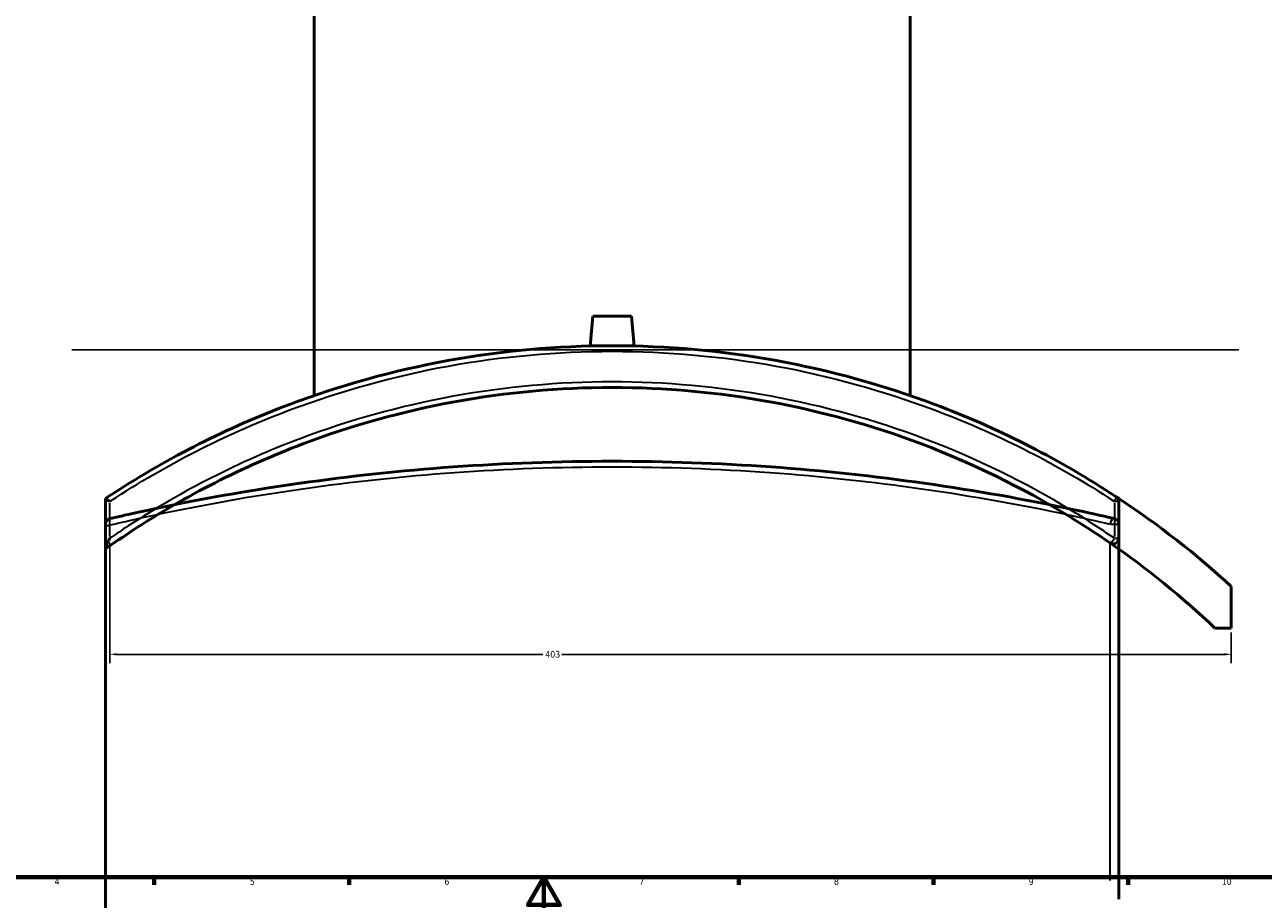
# Model space of a CAD drawing. Header units: millimetres. Extents: x -579 to 1117, y -250 to 903.
# Tile 5 of 10: x 234 to 679, y 12 to 326. Entities that reach past the tile are written whole.
import ezdxf

# ---------------------------------------------------------------- set-up
doc = ezdxf.new("R2010")
doc.units = ezdxf.units.MM
for name, color, linetype, lineweight in [('Border (ANSI)', 7, 'Continuous', 70), ('Dimension (ANSI)', 7, 'Continuous', 25), ('Sketch Geometry (ANSI)', 7, 'Continuous', 25), ('Visible (ANSI)', 7, 'Continuous', 50), ('Visible Narrow (ANSI)', 7, 'Continuous', 35)]:
    doc.layers.add(name, color=color, linetype=linetype, lineweight=lineweight)
doc.styles.add('Note Text (ANSI)', font='tahoma.ttf')
doc.dimstyles.new('Default - mm (ANSI)', dxfattribs={"dimtxt": 2.4, "dimasz": 2.5, "dimexe": 3.175, "dimexo": 1.6002, "dimgap": 0.8, "dimtad": 0, "dimtoh": 1, "dimdec": 0, "dimrnd": 1e-08, "dimzin": 4, "dimdsep": 46, "dimtxsty": 'Note Text (ANSI)', "dimcen": 0.09, "dimdle": 10, "dimclrd": 256, "dimclre": 256, "dimclrt": 5, "dimadec": 1, "dimazin": 1, "dimtfac": 1.27, "dimtofl": 0, "dimtmove": 0, "dimatfit": 3, "dimfxl": 1, "dimtolj": 1, "dimtzin": 4, "dimlwd": -1, "dimlwe": -1, "dimarcsym": 0})

# ---------------------------------------------------------------- blocks, each defined once
blk = doc.blocks.new('Borders Default Border')
at = {"layer": 'Border (ANSI)'}
for p, q in [((280.33, 20), (280.33, 17.2)), ((350.42, 20), (350.42, 17.2)), ((490.58, 20), (490.58, 17.2)), ((560.67, 20), (560.67, 17.2)), ((630.75, 20), (630.75, 17.2))]:
    blk.add_line(p, q, dxfattribs=at)
at = {"layer": 'Border (ANSI)', "flags": 128}
for points in [[(20, 20), (20, 574), (821, 574), (821, 20), (20, 20)], [(420.5, 0), (420.5, 20), (414.73, 10), (426.27, 10), (420.5, 20)]]:
    blk.add_lwpolyline(points, dxfattribs=at)
at = {"layer": 'Border (ANSI)', "color": 5, "true_color": 0x0000ff, "char_height": 2.4, "attachment_point": 7, "style": 'Note Text (ANSI)'}
for s, insert in [('4', (244.45, 17.2)), ('5', (314.67, 17.15)), ('6', (384.69, 17.15)), ('7', (454.8, 17.2)), ('8', (524.84, 17.15)), ('9', (594.92, 17.15)), ('10', (664.35, 17.15))]:
    blk.add_mtext(s, dxfattribs=dict(at, insert=insert))
blk = doc.blocks.new('*D6')
at = {"layer": 'Defpoints', "color": 0, "transparency": 16777216}
for p in [(264.34, 141.81), (667.8, 109.53), (667.8, 100.08)]:
    blk.add_point(p, dxfattribs=at)
at = {"layer": 'Dimension (ANSI)', "transparency": 16777216}
for p, q in [((264.34, 140.21), (264.34, 96.9)), ((667.8, 107.93), (667.8, 96.9)), ((266.84, 100.08), (420.17, 100.08)), ((665.3, 100.08), (426.93, 100.08))]:
    blk.add_line(p, q, dxfattribs=at)
for points in [[(266.84, 100.5), (266.84, 99.66), (264.34, 100.08)], [(665.3, 100.5), (665.3, 99.66), (667.8, 100.08)]]:
    blk.add_solid(points, dxfattribs=at)
at = {"layer": 'Dimension (ANSI)', "color": 5, "transparency": 16777216, "insert": (420.97, 101.33), "char_height": 2.4, "attachment_point": 1, "style": 'Note Text (ANSI)'}
blk.add_mtext('\\A1;403', dxfattribs=at)

msp = doc.modelspace()

# ---------------------------------------------------------------- linework, layer by layer
at = {"layer": 'Sketch Geometry (ANSI)'}
msp.add_line((250.7, 209.54), (670.49, 209.54), dxfattribs=at)
at = {"layer": 'Visible (ANSI)'}
for p, q in [((337.85, 193.15), (337.85, 403.05)), ((552.25, 193.15), (552.25, 403.05)), ((438.05, 221.65), (437.11, 210.95)), ((438.05, 221.65), (452.05, 221.65)), ((452.05, 221.65), (452.98, 210.95)), ((262.8, 156.16), (262.8, 156.14)), ((262.8, 156.14), (262.8, 138.13)), ((627.3, 141.81), (627.3, 155.08)), ((262.8, 146.93), (262.8, 146.19)), ((262.8, -227.15), (262.8, 146.19)), ((627.3, 12.02), (627.3, 146.93)), ((262.8, 138.13), (262.8, 137.97)), ((667.8, 109.53), (667.8, 124.53)), ((661.89, 109.53), (667.8, 109.53))]:
    msp.add_line(p, q, dxfattribs=at)
for centre, radius, start, end in [((445.05, -118.95), 330, 56.4769, 56.6644), ((625.3, 155.08), 2, 0, 56.6644), ((445.05, -118.95), 330, 47.5459, 56.4769), ((625.3, 146.93), 2, 0, 76.9677), ((625.3, 141.81), 2, 235.3465, 0), ((445.05, -118.95), 315, 46.4965, 55.3465)]:
    msp.add_arc(centre, radius, start, end, dxfattribs=at)
for points, knots in [([(626.39, 156.75), (625.65, 157.24), (624.9, 157.73), (604.45, 170.95), (583.29, 181.63), (542.74, 196.87), (523.65, 202.16), (484.72, 209.25), (464.88, 211.05), (445.05, 211.05), (425.21, 211.05), (405.38, 209.25), (366.45, 202.16), (347.35, 196.87), (306.8, 181.63), (285.65, 170.95), (264.89, 157.53), (263.84, 156.85), (262.8, 156.16)], [-39.920657, -39.920657, -39.920657, -39.920657, -39.649732, -39.649732, -32.525363, -32.525363, -26.610911, -26.610911, -20.696453, -20.696453, -20.696453, -14.781995, -14.781995, -8.867543, -8.867543, -1.743174, -1.743174, -1.362953, -1.362953, -1.362953, -1.362953]), ([(262.8, 137.97), (265.99, 140.24), (269.23, 142.45), (291.64, 157.12), (312.2, 167.6), (351.4, 182.4), (369.7, 187.49), (407.02, 194.32), (426.03, 196.05), (445.05, 196.05), (464.06, 196.05), (483.07, 194.32), (520.39, 187.49), (538.69, 182.4), (574.76, 168.78), (592.48, 160.1), (614.27, 146.8), (619.26, 143.55), (624.16, 140.17)], [-44.300194, -44.300194, -44.300194, -44.300194, -43.095803, -43.095803, -36.075877, -36.075877, -30.335793, -30.335793, -24.595704, -24.595704, -24.595704, -18.855615, -18.855615, -13.115531, -13.115531, -7.112286, -7.112286, -5.283941, -5.283941, -5.283941, -5.283941]), ([(625.75, 148.88), (620.81, 150.02), (615.77, 151.14), (593.79, 155.78), (575.91, 158.98), (539.52, 164.13), (521.06, 166.13), (483.41, 168.82), (464.23, 169.52), (445.05, 169.52), (425.86, 169.52), (406.68, 168.82), (369.04, 166.13), (350.57, 164.13), (311.03, 158.54), (290.28, 154.68), (268.75, 149.89), (266.54, 149.39), (264.34, 148.88)], [5.283941, 5.283941, 5.283941, 5.283941, 7.112286, 7.112286, 13.115531, 13.115531, 18.855615, 18.855615, 24.595704, 24.595704, 24.595704, 30.335793, 30.335793, 36.075877, 36.075877, 43.095803, 43.095803, 43.907751, 43.907751, 43.907751, 43.907751]), ([(264.34, 155.08), (264.34, 155.08), (264.34, 155.08), (264.14, 155.2), (263.94, 155.31), (263.59, 155.52), (263.43, 155.63), (263.13, 155.83), (263, 155.92), (262.84, 156.07), (262.8, 156.12), (262.8, 156.14)], [-0.2906468, -0.2906468, -0.2906468, -0.2906468, -0.289928, -0.289928, -0.2196659, -0.2196659, -0.1508413, -0.1508413, -0.0713155, -0.0713155, 0, 0, 0, 0]), ([(262.8, 146.93), (262.8, 147.09), (262.81, 147.23), (262.88, 147.56), (262.96, 147.75), (263.2, 148.16), (263.38, 148.37), (263.83, 148.7), (264.08, 148.82), (264.34, 148.88), (264.34, 148.88), (264.34, 148.88)], [-0.5374786, -0.5374786, -0.5374786, -0.5374786, -0.4576159, -0.4576159, -0.3350743, -0.3350743, -0.1698665, -0.1698665, 0, 0, 0.0013458, 0.0013458, 0.0013458, 0.0013458]), ([(262.8, 138.13), (262.8, 138.2), (262.81, 138.29), (262.88, 138.57), (262.96, 138.78), (263.2, 139.4), (263.38, 139.83), (263.83, 140.79), (264.08, 141.3), (264.34, 141.81), (264.34, 141.81), (264.34, 141.81)], [-0.5374786, -0.5374786, -0.5374786, -0.5374786, -0.4576159, -0.4576159, -0.3350743, -0.3350743, -0.1698665, -0.1698665, 0, 0, 0.0013458, 0.0013458, 0.0013458, 0.0013458])]:
    msp.add_open_spline(points, degree=3, knots=knots, dxfattribs=at)
at = {"layer": 'Visible Narrow (ANSI)'}
for p, q in [((264.34, 142.48), (264.34, 154.42)), ((625.75, 154.42), (625.75, 142.48)), ((627.29, 155.08), (625.88, 155.08)), ((624.34, 146.93), (627.28, 146.93)), ((624.16, 140.19), (624.16, 18.77)), ((625.88, 141.81), (627.29, 141.81))]:
    msp.add_line(p, q, dxfattribs=at)
for centre, major_axis, ratio, start_param, end_param in [((625.3, 155.08), (1.1, 1.67), 0.189861, 4.908958, 6.210858), ((625.3, 146.93), (0.45, 1.95), 0.558577, 0.084969, 1.614404), ((625.3, 141.81), (-1.14, -1.65), 0.187042, 0.084969, 1.614404)]:
    msp.add_ellipse(centre, major_axis=major_axis, ratio=ratio, start_param=start_param, end_param=end_param, dxfattribs=at)
for points, knots in [([(264.34, 155.08), (265.09, 155.57), (265.83, 156.05), (286.21, 169.19), (307.29, 179.81), (347.7, 194.95), (366.73, 200.22), (405.52, 207.26), (425.28, 209.05), (445.05, 209.05), (464.81, 209.05), (484.57, 207.26), (523.36, 200.22), (542.39, 194.95), (582.8, 179.81), (603.88, 169.19), (624.26, 156.05), (625, 155.57), (625.75, 155.08)], [1.472249, 1.472249, 1.472249, 1.472249, 1.743174, 1.743174, 8.867543, 8.867543, 14.781995, 14.781995, 20.696453, 20.696453, 20.696453, 26.610911, 26.610911, 32.525363, 32.525363, 39.649732, 39.649732, 39.920657, 39.920657, 39.920657, 39.920657]), ([(625.75, 141.81), (620.81, 145.22), (615.77, 148.49), (593.79, 161.87), (575.91, 170.6), (539.52, 184.31), (521.06, 189.44), (483.41, 196.31), (464.23, 198.05), (445.05, 198.05), (425.86, 198.05), (406.68, 196.31), (369.04, 189.44), (350.57, 184.31), (311.03, 169.42), (290.28, 158.87), (268.75, 144.81), (266.54, 143.33), (264.34, 141.81)], [5.283941, 5.283941, 5.283941, 5.283941, 7.112286, 7.112286, 13.115531, 13.115531, 18.855615, 18.855615, 24.595704, 24.595704, 24.595704, 30.335793, 30.335793, 36.075877, 36.075877, 43.095803, 43.095803, 43.907751, 43.907751, 43.907751, 43.907751]), ([(262.8, 146.19), (265.99, 146.95), (269.23, 147.7), (291.64, 152.72), (312.2, 156.57), (351.4, 162.15), (369.7, 164.14), (407.02, 166.83), (426.03, 167.52), (445.05, 167.52), (464.06, 167.52), (483.07, 166.83), (520.39, 164.14), (538.69, 162.15), (574.76, 157.01), (592.48, 153.82), (614.27, 149.19), (619.26, 148.07), (624.16, 146.93)], [-44.300194, -44.300194, -44.300194, -44.300194, -43.095803, -43.095803, -36.075877, -36.075877, -30.335793, -30.335793, -24.595704, -24.595704, -24.595704, -18.855615, -18.855615, -13.115531, -13.115531, -7.112286, -7.112286, -5.283941, -5.283941, -5.283941, -5.283941])]:
    msp.add_open_spline(points, degree=3, knots=knots, dxfattribs=at)

# ---------------------------------------------------------------- block references
msp.add_blockref('Borders Default Border', (0, 0))

# ---------------------------------------------------------------- dimensions: what is measured, and where the dimension line sits
at = {"layer": 'Dimension (ANSI)'}
dim = msp.add_linear_dim(base=(667.8, 100.08), p1=(264.34, 141.81), p2=(667.8, 109.53), angle=180, dimstyle='Default - mm (ANSI)', override={"dimgap": 0.8, "dimtoh": 0, "dimdec": 0, "dimtol": 0, "dimlim": 0, "dimtp": 0, "dimtm": 0, "dimtdec": 2, "dimatfit": 1}, dxfattribs=at)
dim.commit()
dim.dimension.update_dxf_attribs({"geometry": '*D6', "text_midpoint": (423.55, 100.08), "dimtype": 160})

doc.saveas('drawing.dxf')
